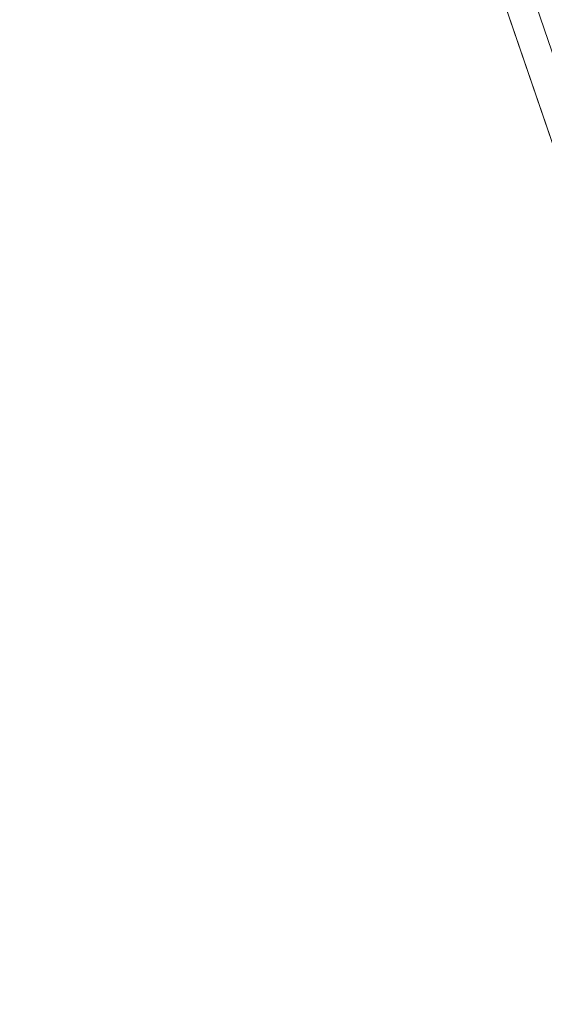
# Model space of a CAD drawing. Header units: metres. Extents: x 264570 to 266133, y 576109 to 577454.
# Tile 9 of 128: x 265055 to 265124, y 576635 to 576765. Entities that reach past the tile are written whole.
import ezdxf

# ---------------------------------------------------------------- set-up
doc = ezdxf.new("R2010")
doc.units = ezdxf.units.M
doc.layers.add('B-WE-KL-TRACE-A', color=252, linetype='Continuous', lineweight=13)
doc.layers.add('B-WE-OG-TOPOGRAFIE-G', color=252, linetype='Continuous', lineweight=15)

msp = doc.modelspace()

# ---------------------------------------------------------------- hatches: boundary and pattern name
at = {"layer": 'B-WE-KL-TRACE-A'}
h = msp.add_hatch(dxfattribs=at)
h.set_pattern_fill('DOTS', color=256, scale=0.5)
h.set_pattern_definition([(0, (265213.50372, 576751.05414), (0.079375, 0.15875), [0, -0.15875])])
edge = h.paths.add_edge_path()
edge.add_line((265157.98, 576735.28), (265128.52, 576821.05))
edge.add_line((265128.52, 576821.05), (265184.25, 576840.19))
edge.add_line((265184.25, 576840.19), (265187.72, 576830.07))
edge.add_line((265187.72, 576830.07), (265189.28, 576830.61))
edge.add_line((265189.28, 576830.61), (265185.81, 576840.73))
edge.add_line((265185.81, 576840.73), (265194.73, 576843.79))
edge.add_line((265194.73, 576843.79), (265194.19, 576845.35))
edge.add_line((265194.19, 576845.35), (265188.1, 576843.26))
edge.add_line((265188.1, 576843.26), (265167.53, 576903.14))
edge.add_line((265167.53, 576903.14), (265173.52, 576905.2))
edge.add_arc((265180.15, 576907.44), 7, 184.988, 198.6314, ccw=False)
edge.add_line((265173.18, 576906.83), (265166.99, 576904.7))
edge.add_line((265166.99, 576904.7), (265162.38, 576918.12))
edge.add_line((265162.38, 576918.12), (265112.42, 576900.96))
edge.add_line((265112.42, 576900.96), (265110.49, 576906.59))
edge.add_line((265110.49, 576906.59), (265086.23, 576898.26))
edge.add_line((265086.23, 576898.26), (265084.08, 576904.52))
edge.add_line((265084.08, 576904.52), (265082.52, 576903.99))
edge.add_line((265082.52, 576903.99), (265085.19, 576896.19))
edge.add_line((265085.19, 576896.19), (265109.46, 576904.5))
edge.add_line((265109.46, 576904.5), (265113.88, 576891.62))
edge.add_line((265113.88, 576891.62), (265084.7, 576881.6))
edge.add_line((265084.7, 576881.6), (265105.64, 576820.64))
edge.add_line((265105.64, 576820.64), (265107.2, 576821.17))
edge.add_line((265107.2, 576821.17), (265086.8, 576880.58))
edge.add_line((265086.8, 576880.58), (265115.98, 576890.6))
edge.add_line((265115.98, 576890.6), (265112.96, 576899.4))
edge.add_line((265112.96, 576899.4), (265161.36, 576916.02))
edge.add_line((265161.36, 576916.02), (265186.54, 576842.72))
edge.add_line((265186.54, 576842.72), (265126.42, 576822.07))
edge.add_line((265126.42, 576822.07), (265156.42, 576734.74))
edge.add_line((265156.42, 576734.74), (265157.98, 576735.28))

# ---------------------------------------------------------------- linework, layer by layer
at = {"layer": 'B-WE-OG-TOPOGRAFIE-G'}
for points in [[(265146.29, 576984.11), (265054.53, 576952.29), (265076.67, 576887.83), (265077.77, 576884.62), (265164.75, 576631.4), (265212.85, 576643.97), (265260.98, 576656.44), (265260.77, 576657.06), (265284.4, 576664.65), (265285.16, 576664.82), (265285.64, 576664.42), (265328.59, 576675.72), (265332.46, 576676.73), (265342.03, 576679.25), (265422.62, 576700.31), (265485.57, 576716.53), (265587.98, 576742.98), (265589.62, 576742.56), (265592.11, 576740.01), (265593.76, 576738.71), (265595.41, 576733.38), (265604.83, 576703.22)], [(265081.67, 576885.1), (265166.81, 576637.24), (265167.14, 576636.7), (265168.15, 576636.43), (265225.08, 576651.32), (265259.43, 576660.17)], [(265260.98, 576656.44), (265164.72, 576631.49), (265077.77, 576884.62)]]:
    msp.add_lwpolyline(points, dxfattribs=at)

doc.saveas('drawing.dxf')
